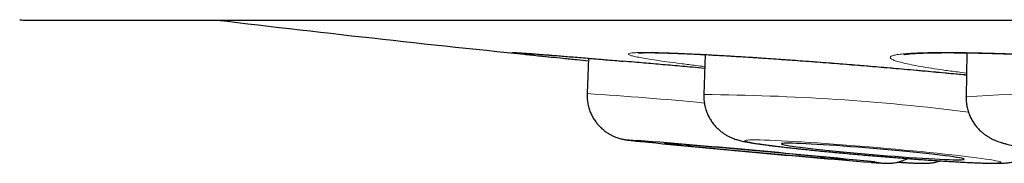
# Model space of a CAD drawing. Header units: millimetres. Extents: x 8 to 869, y 12 to 812.
# Tile 1 of 232: x 391.688 to 398.275, y 324.059 to 325.018. Entities that reach past the tile are written whole.
import ezdxf

# ---------------------------------------------------------------- set-up
doc = ezdxf.new("R2010")
doc.units = ezdxf.units.MM

msp = doc.modelspace()

# ---------------------------------------------------------------- linework, layer by layer
at = {"color": 7, "linetype": 'Continuous', "lineweight": 30}
for p, q in [((391.7188, 325.0155), (425.0537, 325.0155)), ((396.273, 324.7849), (396.2646, 324.5178)), ((398.0247, 324.7968), (398.0193, 324.5022)), ((395.4926, 324.7604), (395.4837, 324.5248)), ((398.0195, 324.501), (398.0193, 324.5022))]:
    msp.add_line(p, q, dxfattribs=at)
at = {"color": 252, "linetype": 'Continuous', "lineweight": 0, "flags": 128}
for points in [[(395.821, 324.2111), (395.8083, 324.212), (395.7898, 324.2133), (395.7753, 324.2142), (395.7649, 324.2148), (395.7586, 324.2149), (395.7565, 324.2147), (395.7586, 324.2141), (395.7648, 324.2132), (395.7751, 324.2118), (395.7895, 324.2101), (395.8079, 324.2081), (395.8303, 324.2057), (395.8473, 324.2039)], [(398.2511, 324.0654), (398.2492, 324.0676), (398.2431, 324.07), (398.2329, 324.0729), (398.2186, 324.076), (398.2003, 324.0794), (398.1781, 324.0831), (398.1521, 324.0871), (398.1223, 324.0913), (398.0891, 324.0958), (398.0524, 324.1004), (398.0126, 324.1052), (397.9697, 324.1102), (397.924, 324.1153), (397.8758, 324.1206), (397.8252, 324.1259), (397.7725, 324.1312), (397.718, 324.1366), (397.662, 324.142), (397.6046, 324.1474), (397.5462, 324.1527), (397.487, 324.158), (397.4274, 324.1632), (397.3677, 324.1682), (397.3081, 324.1731), (397.2489, 324.1778), (397.1904, 324.1823), (397.1329, 324.1866), (397.0767, 324.1906), (397.0221, 324.1944), (396.9693, 324.198), (396.9185, 324.2012), (396.8701, 324.2041), (396.8242, 324.2067), (396.7811, 324.2089), (396.741, 324.2109), (396.7041, 324.2124), (396.6706, 324.2136), (396.6405, 324.2144), (396.6142, 324.2148), (396.5917, 324.2149), (396.5731, 324.2146), (396.5584, 324.2139), (396.5479, 324.2128), (396.5415, 324.2114), (396.5392, 324.2096), (396.5412, 324.2075), (396.5472, 324.205), (396.5575, 324.2022), (396.5717, 324.199), (396.5901, 324.1956), (396.6123, 324.1919), (396.6383, 324.1879), (396.668, 324.1837), (396.7013, 324.1793), (396.738, 324.1746), (396.7778, 324.1698), (396.8207, 324.1648), (396.8663, 324.1597), (396.9146, 324.1545), (396.9652, 324.1492), (397.0178, 324.1438), (397.0723, 324.1384), (397.1284, 324.133), (397.1858, 324.1276), (397.2442, 324.1223), (397.3034, 324.117), (397.3629, 324.1119), (397.4227, 324.1068), (397.4823, 324.102), (397.5415, 324.0972), (397.6, 324.0927), (397.6574, 324.0884), (397.7136, 324.0844), (397.7683, 324.0806), (397.8211, 324.0771), (397.8719, 324.0738), (397.9203, 324.0709), (397.9662, 324.0683), (398.0093, 324.0661), (398.0494, 324.0642), (398.0863, 324.0626), (398.1198, 324.0614), (398.1498, 324.0606), (398.1762, 324.0602), (398.1987, 324.0601), (398.2173, 324.0604), (398.2319, 324.0611), (398.2425, 324.0622), (398.2489, 324.0636), (398.2511, 324.0654)]]:
    msp.add_lwpolyline(points, dxfattribs=at)
at = {"color": 7, "linetype": 'Continuous', "lineweight": 30, "flags": 128}
for points in [[(397.2225, 324.0824), (397.2204, 324.083), (397.2142, 324.0839), (397.2039, 324.0851), (397.1895, 324.0868), (397.1712, 324.0887), (397.1491, 324.091), (397.1233, 324.0937), (397.094, 324.0966), (397.0614, 324.0998), (397.0257, 324.1032), (396.9873, 324.1069), (396.9462, 324.1108), (396.9029, 324.1149), (396.8576, 324.1192), (396.8106, 324.1235), (396.7622, 324.128), (396.7129, 324.1325), (396.6628, 324.1371), (396.6124, 324.1416), (396.562, 324.1462), (396.5119, 324.1506), (396.4625, 324.155), (396.4141, 324.1593), (396.3671, 324.1634), (396.3218, 324.1673), (396.2784, 324.1711), (396.2374, 324.1746), (396.1988, 324.1778), (396.1631, 324.1808), (396.1305, 324.1835), (396.1012, 324.1859), (396.0753, 324.1879), (396.0531, 324.1896), (396.0348, 324.1909), (396.0203, 324.1919), (396.0099, 324.1925), (396.0037, 324.1927), (396.0016, 324.1926), (396.0036, 324.1921), (396.0098, 324.1912), (396.0201, 324.1899), (396.0345, 324.1883), (396.0528, 324.1863), (396.075, 324.184), (396.1008, 324.1814), (396.13, 324.1785), (396.1626, 324.1753), (396.1983, 324.1718), (396.2368, 324.1681), (396.2778, 324.1642), (396.3211, 324.1601), (396.3665, 324.1559), (396.4134, 324.1515), (396.4618, 324.1471), (396.5112, 324.1425), (396.5612, 324.138), (396.6116, 324.1334), (396.6621, 324.1289), (396.7121, 324.1244), (396.7615, 324.12), (396.8099, 324.1157), (396.8569, 324.1116), (396.9022, 324.1077), (396.9456, 324.1039), (396.9867, 324.1004), (397.0252, 324.0972), (397.0609, 324.0942), (397.0935, 324.0915), (397.1229, 324.0892), (397.1487, 324.0871), (397.1709, 324.0854), (397.1893, 324.0841), (397.2037, 324.0831), (397.2141, 324.0825), (397.2204, 324.0823), (397.2225, 324.0824)], [(398.006, 324.0861), (398.004, 324.0879), (397.9979, 324.0901), (397.9877, 324.0926), (397.9734, 324.0954), (397.9552, 324.0985), (397.9332, 324.1018), (397.9074, 324.1054), (397.8782, 324.1093), (397.8457, 324.1133), (397.8101, 324.1175), (397.7717, 324.1218), (397.7307, 324.1262), (397.6874, 324.1307), (397.6421, 324.1353), (397.5951, 324.1398), (397.5468, 324.1444), (397.4974, 324.1489), (397.4473, 324.1533), (397.3969, 324.1576), (397.3464, 324.1618), (397.2963, 324.1658), (397.2469, 324.1696), (397.1985, 324.1732), (397.1514, 324.1766), (397.106, 324.1797), (397.0625, 324.1825), (397.0214, 324.185), (396.9828, 324.1871), (396.947, 324.189), (396.9142, 324.1905), (396.8848, 324.1916), (396.8588, 324.1923), (396.8365, 324.1927), (396.8181, 324.1927), (396.8035, 324.1923), (396.793, 324.1916), (396.7866, 324.1904), (396.7844, 324.189), (396.7864, 324.1871), (396.7925, 324.1849), (396.8027, 324.1824), (396.817, 324.1796), (396.8352, 324.1765), (396.8572, 324.1732), (396.8829, 324.1696), (396.9122, 324.1658), (396.9447, 324.1617), (396.9803, 324.1576), (397.0187, 324.1532), (397.0597, 324.1488), (397.103, 324.1443), (397.1483, 324.1398), (397.1953, 324.1352), (397.2436, 324.1307), (397.293, 324.1261), (397.3431, 324.1217), (397.3935, 324.1174), (397.4439, 324.1132), (397.4941, 324.1092), (397.5435, 324.1054), (397.5919, 324.1018), (397.639, 324.0984), (397.6844, 324.0953), (397.7278, 324.0925), (397.769, 324.09), (397.8076, 324.0879), (397.8434, 324.086), (397.8761, 324.0846), (397.9056, 324.0835), (397.9315, 324.0827), (397.9538, 324.0823), (397.9723, 324.0823), (397.9869, 324.0827), (397.9974, 324.0835), (398.0037, 324.0846), (398.006, 324.0861)]]:
    msp.add_lwpolyline(points, dxfattribs=at)
at = {"color": 7, "linetype": 'Continuous', "lineweight": 30}
for centre, radius, start, end in [((391.7188, 325.2155), 0.2, 261.26965, 270), ((408.3863, 454.1026), 130, 263.205953, 264.190566), ((389.4819, 245.1353), 79.3295, 84.264668, 85.416664), ((404.2277, 408.5577), 84.7691, 264.326392, 265.367197)]:
    msp.add_arc(centre, radius, start, end, dxfattribs=at)
at = {"color": 252, "linetype": 'Continuous', "lineweight": 0}
for centre, radius, start, end in [((393.8147, 298.9729), 25.6063, 84.50241, 86.26295), ((396.163, 309.4776), 15.0405, 82.84835, 89.61315), ((398.6115, 316.4455), 8.0784, 77.71294, 94.20389), ((397.4886, 325.1209), 1.0608, 264.17561, 268.85998), ((397.3412, 323.2947), 0.776, 80.6303, 84.94736)]:
    msp.add_arc(centre, radius, start, end, dxfattribs=at)
for points, knots in [([(395.7224, 324.7409), (395.7085, 324.7421), (395.6555, 324.7467), (395.5702, 324.7539), (395.4665, 324.7627), (395.3705, 324.7707), (395.284, 324.7777), (395.2078, 324.7838), (395.1419, 324.7889), (395.0861, 324.7931), (395.0418, 324.7962), (395.0092, 324.7982), (394.9882, 324.7992), (394.9788, 324.7991), (394.9819, 324.7978), (394.995, 324.7957), (395.0124, 324.7936), (395.0204, 324.7926)], [0, 0, 0, 0, 0.024758, 0.094082, 0.163888, 0.235212, 0.30706, 0.376384, 0.44619, 0.517514, 0.589362, 0.658687, 0.728492, 0.799816, 0.871664, 0.940989, 1, 1, 1, 1]), ([(398.022, 324.6497), (397.9887, 324.6529), (397.9109, 324.6604), (397.7845, 324.6721), (397.6448, 324.6847), (397.5036, 324.697), (397.3621, 324.709), (397.2209, 324.7205), (397.0812, 324.7315), (396.9442, 324.7419), (396.8108, 324.7516), (396.6817, 324.7605), (396.5579, 324.7687), (396.4404, 324.776), (396.3302, 324.7823), (396.2277, 324.7877), (396.1338, 324.7921), (396.0491, 324.7955), (395.9745, 324.7978), (395.9103, 324.799), (395.8567, 324.7992), (395.8144, 324.7983), (395.7838, 324.7962), (395.765, 324.7931), (395.7579, 324.789), (395.7627, 324.7839), (395.7797, 324.7778), (395.8084, 324.7708), (395.8485, 324.7628), (395.8999, 324.7541), (395.9624, 324.7446), (396.0354, 324.7344), (396.1186, 324.7235), (396.1969, 324.7138), (396.2507, 324.7075), (396.2705, 324.7052)], [0, 0, 0, 0, 0.023249, 0.054232, 0.085215, 0.116088, 0.146961, 0.177944, 0.208927, 0.2398, 0.270673, 0.301656, 0.33264, 0.363513, 0.394385, 0.425369, 0.456352, 0.487225, 0.518098, 0.549081, 0.580064, 0.610937, 0.64181, 0.672793, 0.703776, 0.734649, 0.765522, 0.796505, 0.827489, 0.858362, 0.889234, 0.920218, 0.951201, 0.982074, 1, 1, 1, 1]), ([(399.8093, 324.6915), (399.765, 324.6955), (399.6763, 324.7037), (399.5385, 324.7154), (399.3987, 324.7266), (399.2574, 324.7373), (399.1157, 324.7473), (398.9743, 324.7566), (398.8345, 324.7651), (398.6973, 324.7728), (398.5638, 324.7796), (398.4345, 324.7854), (398.3105, 324.7903), (398.1929, 324.7941), (398.0826, 324.7969), (397.9799, 324.7986), (397.8858, 324.7992), (397.801, 324.7988), (397.7263, 324.7973), (397.6619, 324.7947), (397.6082, 324.791), (397.5658, 324.7864), (397.5352, 324.7807), (397.5162, 324.774), (397.5091, 324.7665), (397.5138, 324.7581), (397.5307, 324.749), (397.5594, 324.7391), (397.5995, 324.7285), (397.6509, 324.7174), (397.7134, 324.7057), (397.7864, 324.6937), (397.8697, 324.6813), (397.9482, 324.6704), (398.0022, 324.6636), (398.0222, 324.6611)], [0, 0, 0, 0, 0.030634, 0.061377, 0.092121, 0.122755, 0.153389, 0.184132, 0.214876, 0.24551, 0.276144, 0.306887, 0.337631, 0.368265, 0.398899, 0.429642, 0.460386, 0.49102, 0.521654, 0.552397, 0.58314, 0.613774, 0.644408, 0.675152, 0.705895, 0.736529, 0.767163, 0.797907, 0.82865, 0.859284, 0.889918, 0.920662, 0.951405, 0.982039, 1, 1, 1, 1])]:
    msp.add_open_spline(points, degree=3, knots=knots, dxfattribs=at)
at = {"color": 7, "linetype": 'Continuous', "lineweight": 30}
for points, knots in [([(395.0051, 324.798), (395.005, 324.798), (395.0049, 324.798), (395.0074, 324.7979), (395.013, 324.7977), (395.0225, 324.7972), (395.0362, 324.7964), (395.054, 324.7952), (395.0759, 324.7937), (395.1016, 324.7918), (395.1309, 324.7897), (395.1636, 324.7872), (395.1996, 324.7844), (395.2391, 324.7812), (395.2821, 324.7778), (395.3285, 324.774), (395.378, 324.77), (395.4306, 324.7656), (395.4861, 324.761), (395.5443, 324.7561), (395.605, 324.7509), (395.665, 324.7458), (395.7058, 324.7423), (395.7247, 324.7407)], [0, 0, 0, 0, 0.010959, 0.040202, 0.076209, 0.118297, 0.164863, 0.214224, 0.265141, 0.316847, 0.368901, 0.420387, 0.472079, 0.524347, 0.577105, 0.630274, 0.683776, 0.737531, 0.791457, 0.845469, 0.89947, 0.953363, 1, 1, 1, 1]), ([(395.0204, 324.7926), (395.0217, 324.7924), (395.0316, 324.7911), (395.0616, 324.7878), (395.1105, 324.7824), (395.1711, 324.7761), (395.2415, 324.7688), (395.3232, 324.7606), (395.4067, 324.7524), (395.4664, 324.7466), (395.4919, 324.7441)], [0, 0, 0, 0, 0.022042, 0.167681, 0.314392, 0.455949, 0.598489, 0.744128, 0.890839, 1, 1, 1, 1]), ([(395.8249, 324.7959), (395.8251, 324.796), (395.8256, 324.796), (395.8303, 324.7964), (395.8382, 324.7969), (395.8502, 324.7974), (395.8664, 324.7978), (395.8867, 324.798), (395.9111, 324.798), (395.9395, 324.7977), (395.9715, 324.7971), (396.0073, 324.7961), (396.0469, 324.7949), (396.09, 324.7933), (396.1367, 324.7914), (396.1866, 324.7892), (396.2397, 324.7866), (396.2956, 324.7837), (396.3541, 324.7805), (396.4152, 324.7771), (396.4784, 324.7733), (396.5435, 324.7692), (396.6104, 324.765), (396.6787, 324.7604), (396.7483, 324.7557), (396.8192, 324.7507), (396.8917, 324.7455), (396.9661, 324.74), (397.042, 324.7342), (397.119, 324.7283), (397.1968, 324.7222), (397.2751, 324.7159), (397.3536, 324.7094), (397.4321, 324.7029), (397.5105, 324.6962), (397.5888, 324.6894), (397.6669, 324.6825), (397.7445, 324.6755), (397.8214, 324.6685), (397.8974, 324.6614), (397.9644, 324.6551), (398.0055, 324.6511), (398.022, 324.6495)], [0, 0, 0, 0, 0.013369, 0.029539, 0.047858, 0.06815, 0.090087, 0.113276, 0.137344, 0.161874, 0.186531, 0.211771, 0.237466, 0.263526, 0.289873, 0.316443, 0.343173, 0.370009, 0.396898, 0.423781, 0.450607, 0.477334, 0.503926, 0.530356, 0.556599, 0.582648, 0.60879, 0.635373, 0.662056, 0.688802, 0.715575, 0.742328, 0.769023, 0.795627, 0.822133, 0.848797, 0.875441, 0.90208, 0.928727, 0.955395, 0.982096, 1, 1, 1, 1]), ([(397.602, 324.7853), (397.6019, 324.7853), (397.6016, 324.7852), (397.6042, 324.7858), (397.6101, 324.7868), (397.6199, 324.7881), (397.6336, 324.7896), (397.6516, 324.7912), (397.6736, 324.7928), (397.6997, 324.7942), (397.7297, 324.7954), (397.7635, 324.7965), (397.8013, 324.7972), (397.8428, 324.7977), (397.888, 324.7979), (397.9366, 324.7978), (397.9885, 324.7973), (398.0433, 324.7966), (398.1009, 324.7955), (398.1611, 324.7941), (398.2236, 324.7923), (398.288, 324.7903), (398.3543, 324.7879), (398.4222, 324.7853), (398.4913, 324.7823), (398.5617, 324.779), (398.6338, 324.7755), (398.7076, 324.7716), (398.7832, 324.7675), (398.8598, 324.763), (398.9374, 324.7583), (399.0155, 324.7534), (399.0938, 324.7482), (399.1721, 324.7428), (399.2505, 324.7372), (399.3287, 324.7314), (399.4067, 324.7254), (399.4842, 324.7193), (399.5611, 324.7129), (399.6372, 324.7064), (399.711, 324.6999), (399.7663, 324.6949), (399.8094, 324.6909), (399.8534, 324.6868), (399.9134, 324.681), (399.9829, 324.6741), (400.0506, 324.6671), (400.1162, 324.6601), (400.1797, 324.653), (400.2411, 324.646), (400.3, 324.639), (400.3563, 324.632), (400.4098, 324.6251), (400.4603, 324.6183), (400.5078, 324.6115), (400.5522, 324.605), (400.579, 324.6007), (400.5922, 324.5986)], [0, 0, 0, 0, 0.00393, 0.015212, 0.027828, 0.041754, 0.056875, 0.073005, 0.089927, 0.107422, 0.125022, 0.143182, 0.161782, 0.180737, 0.199973, 0.219429, 0.239049, 0.258785, 0.278591, 0.298424, 0.318237, 0.337993, 0.357663, 0.377223, 0.396653, 0.415944, 0.435216, 0.454866, 0.474597, 0.494384, 0.514198, 0.534006, 0.553776, 0.573484, 0.593114, 0.612857, 0.632582, 0.652301, 0.672023, 0.691758, 0.711513, 0.730215, 0.736044, 0.746449, 0.766142, 0.78579, 0.805415, 0.825025, 0.844629, 0.864234, 0.883848, 0.903473, 0.922951, 0.942356, 0.961776, 0.98116, 1, 1, 1, 1]), ([(396.2701, 324.6929), (396.2424, 324.6954), (396.1696, 324.7019), (396.0547, 324.712), (395.9257, 324.7233), (395.8141, 324.733), (395.7485, 324.7387), (395.7224, 324.7409)], [0, 0, 0, 0, 0.141794, 0.372801, 0.605412, 0.843082, 1, 1, 1, 1]), ([(395.4841, 324.5246), (395.4838, 324.5167), (395.4832, 324.4979), (395.4863, 324.4685), (395.4927, 324.4374), (395.5022, 324.4078), (395.5143, 324.3799), (395.5287, 324.3541), (395.5452, 324.3304), (395.5634, 324.309), (395.5828, 324.2899), (395.6031, 324.2733), (395.6238, 324.2591), (395.6443, 324.2474), (395.6638, 324.2381), (395.6814, 324.2311), (395.6963, 324.2262), (395.7085, 324.2228), (395.7184, 324.2204), (395.7265, 324.2187), (395.7336, 324.2174), (395.7403, 324.2163), (395.7473, 324.2152), (395.7568, 324.2139), (395.7692, 324.2124), (395.786, 324.2104), (395.8063, 324.2082), (395.825, 324.2062), (395.8386, 324.2048), (395.8428, 324.2044)], [0, 0, 0, 0, 0.030317, 0.071571, 0.111868, 0.151245, 0.189717, 0.227275, 0.263891, 0.299512, 0.334061, 0.367418, 0.3994, 0.429695, 0.457725, 0.482538, 0.503431, 0.521104, 0.537243, 0.553718, 0.571943, 0.594048, 0.623199, 0.665438, 0.740075, 0.816252, 0.888864, 0.965644, 1, 1, 1, 1]), ([(396.2647, 324.5178), (396.2646, 324.5168), (396.2636, 324.5047), (396.2652, 324.4818), (396.2695, 324.4498), (396.2773, 324.4192), (396.288, 324.3902), (396.3012, 324.3631), (396.3165, 324.3382), (396.3337, 324.3155), (396.3522, 324.2952), (396.3715, 324.2775), (396.3909, 324.2624), (396.4098, 324.25), (396.4276, 324.24), (396.444, 324.2321), (396.459, 324.2258), (396.4729, 324.2206), (396.4862, 324.2163), (396.4997, 324.2124), (396.5145, 324.2087), (396.5335, 324.2045), (396.5566, 324.2), (396.5843, 324.1953), (396.6146, 324.1906), (396.6475, 324.1859), (396.6834, 324.1811), (396.7213, 324.1763), (396.7613, 324.1714), (396.8036, 324.1664), (396.8481, 324.1614), (396.8946, 324.1563), (396.9431, 324.1512), (396.9934, 324.146), (397.0453, 324.1408), (397.0986, 324.1356), (397.1531, 324.1305), (397.2085, 324.1253), (397.2648, 324.1203), (397.3215, 324.1153), (397.3786, 324.1104), (397.4357, 324.1056), (397.4926, 324.1009), (397.5491, 324.0965), (397.6051, 324.0922), (397.6601, 324.088), (397.714, 324.0841), (397.7667, 324.0805), (397.8178, 324.077), (397.8673, 324.0739), (397.9148, 324.071), (397.9603, 324.0683), (398.0036, 324.066), (398.0445, 324.064), (398.083, 324.0623), (398.119, 324.0609), (398.1526, 324.0598), (398.184, 324.0591), (398.2137, 324.0588), (398.2434, 324.059), (398.2683, 324.0599), (398.2902, 324.0615), (398.306, 324.0633), (398.3209, 324.0656), (398.337, 324.0688), (398.3545, 324.0732), (398.3739, 324.0793), (398.3952, 324.0876), (398.4181, 324.0987), (398.4419, 324.1129), (398.4653, 324.1304), (398.4813, 324.1439), (398.4887, 324.1521), (398.4894, 324.1529)], [0, 0, 0, 0, 0.000984, 0.011431, 0.021635, 0.03161, 0.041364, 0.050899, 0.060209, 0.069283, 0.078091, 0.086588, 0.094697, 0.102337, 0.109488, 0.116265, 0.122926, 0.129787, 0.13718, 0.145633, 0.155916, 0.169467, 0.190311, 0.211128, 0.230549, 0.251118, 0.270639, 0.289623, 0.3083, 0.326784, 0.345137, 0.363399, 0.381595, 0.399742, 0.417853, 0.435935, 0.453997, 0.472043, 0.490077, 0.508103, 0.526124, 0.544143, 0.562163, 0.580185, 0.598213, 0.616249, 0.634296, 0.65236, 0.670444, 0.688556, 0.706703, 0.724897, 0.743152, 0.76149, 0.779943, 0.798562, 0.817429, 0.836692, 0.856646, 0.878008, 0.903311, 0.916116, 0.924921, 0.932769, 0.940062, 0.947247, 0.954582, 0.962429, 0.970927, 0.979984, 0.989412, 0.999066, 1, 1, 1, 1]), ([(398.0194, 324.502), (398.0195, 324.4915), (398.0197, 324.4701), (398.0244, 324.4384), (398.0321, 324.4075), (398.0428, 324.3784), (398.056, 324.3511), (398.0714, 324.326), (398.0885, 324.3032), (398.1068, 324.2829), (398.1258, 324.2652), (398.1449, 324.2501), (398.1636, 324.2375), (398.1816, 324.227), (398.1988, 324.2183), (398.2154, 324.2109), (398.2321, 324.2045), (398.2495, 324.1985), (398.2694, 324.1926), (398.2957, 324.1858), (398.3266, 324.1791), (398.3617, 324.1724), (398.3973, 324.1663), (398.4351, 324.1605), (398.4758, 324.1546), (398.518, 324.149), (398.5622, 324.1434), (398.6082, 324.138), (398.6561, 324.1326), (398.7059, 324.1273), (398.7572, 324.1221), (398.8101, 324.1169), (398.8643, 324.1119), (398.9196, 324.107), (398.9757, 324.1023), (399.0326, 324.0977), (399.09, 324.0933), (399.1476, 324.0891), (399.2052, 324.0852), (399.2626, 324.0814), (399.3196, 324.0779), (399.3759, 324.0746), (399.4314, 324.0717), (399.4858, 324.069), (399.5388, 324.0666), (399.5904, 324.0645), (399.6404, 324.0627), (399.6885, 324.0612), (399.7347, 324.0601), (399.7787, 324.0593), (399.8206, 324.0589), (399.8604, 324.0589), (399.8981, 324.0592), (399.934, 324.06), (399.9688, 324.0614), (400.0046, 324.0636), (400.0359, 324.0668), (400.0632, 324.071), (400.0834, 324.075), (400.102, 324.0796), (400.121, 324.0854), (400.141, 324.0928), (400.162, 324.1023), (400.184, 324.1142), (400.2066, 324.129), (400.229, 324.1468), (400.2506, 324.1674), (400.2705, 324.1907), (400.2882, 324.2164), (400.3033, 324.244), (400.3156, 324.2732), (400.3249, 324.3046), (400.3295, 324.327), (400.3307, 324.3392), (400.3307, 324.3398)], [0, 0, 0, 0, 0.009618, 0.01951, 0.029189, 0.038667, 0.047947, 0.057026, 0.065891, 0.07452, 0.082877, 0.090936, 0.09872, 0.106344, 0.114032, 0.122007, 0.130653, 0.140504, 0.152399, 0.167996, 0.192024, 0.212182, 0.23096, 0.250788, 0.269694, 0.288079, 0.306149, 0.32401, 0.341727, 0.35934, 0.376876, 0.394355, 0.411791, 0.429194, 0.446573, 0.463934, 0.481283, 0.498624, 0.515964, 0.533304, 0.55065, 0.568005, 0.585375, 0.602765, 0.620182, 0.637635, 0.655135, 0.672696, 0.690337, 0.708085, 0.725981, 0.744085, 0.762494, 0.781378, 0.801069, 0.822337, 0.847665, 0.861699, 0.871731, 0.880706, 0.889044, 0.897171, 0.905322, 0.913724, 0.922486, 0.931577, 0.9409, 0.95037, 0.959928, 0.96954, 0.979185, 0.988849, 0.999444, 1, 1, 1, 1]), ([(397.3866, 324.0651), (397.3936, 324.0646), (397.4091, 324.0634), (397.4292, 324.062), (397.448, 324.0607), (397.4626, 324.0598), (397.4736, 324.0593), (397.4821, 324.059), (397.4895, 324.0589), (397.4972, 324.0589), (397.5063, 324.0591), (397.5176, 324.0598), (397.5319, 324.0612), (397.5497, 324.0639), (397.5713, 324.0687), (397.5953, 324.0762), (397.6145, 324.0836), (397.625, 324.0892), (397.6275, 324.0905)], [0, 0, 0, 0, 0.099636, 0.220263, 0.343447, 0.472674, 0.567671, 0.625449, 0.665612, 0.697632, 0.726975, 0.755879, 0.787357, 0.825616, 0.872825, 0.926129, 0.982606, 1, 1, 1, 1]), ([(397.5603, 324.0666), (397.5606, 324.0666), (397.5733, 324.0657), (397.5961, 324.0644), (397.6282, 324.0626), (397.6574, 324.0612), (397.6843, 324.06), (397.7093, 324.0592), (397.73, 324.0588), (397.7475, 324.0589), (397.7612, 324.0594), (397.7739, 324.0601), (397.7861, 324.0613), (397.7998, 324.0631), (397.8154, 324.0658), (397.832, 324.0696), (397.8437, 324.0733), (397.8492, 324.075)], [0, 0, 0, 0, 0.002153, 0.103365, 0.205413, 0.30877, 0.414342, 0.524128, 0.643813, 0.722697, 0.785678, 0.82696, 0.863721, 0.898017, 0.932028, 0.967771, 1, 1, 1, 1])]:
    msp.add_open_spline(points, degree=3, knots=knots, dxfattribs=at)

doc.saveas('drawing.dxf')
